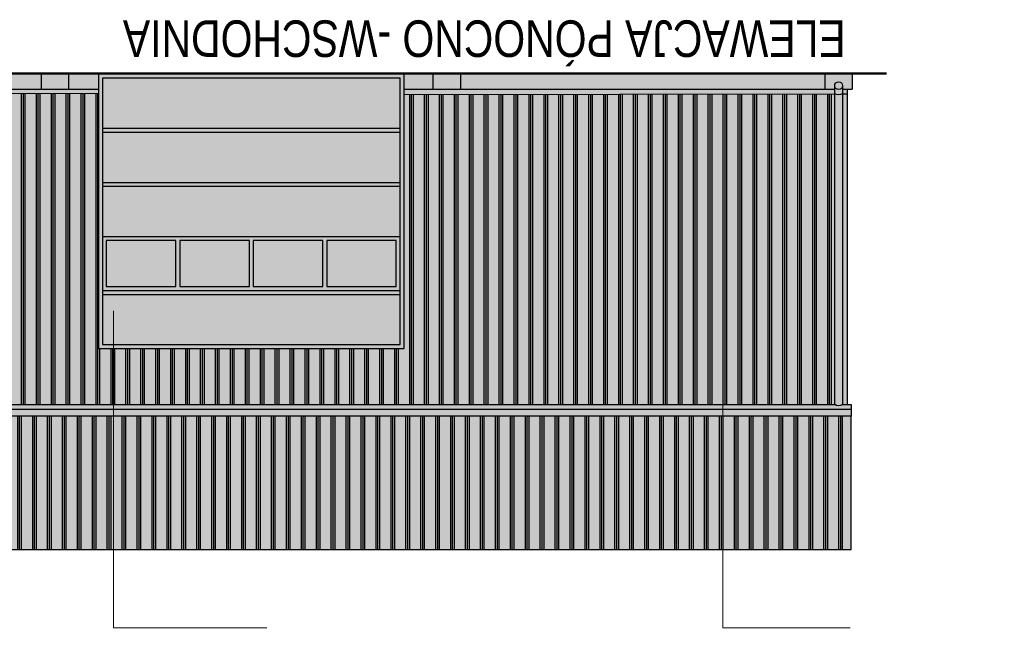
# Model space of a CAD drawing. Header units: centimetres. Extents: x 47725 to 65780, y 1892 to 12037.
# Tile 131 of 156: x 51528 to 52784, y 6444 to 7241. Entities that reach past the tile are written whole.
import ezdxf

# ---------------------------------------------------------------- set-up
doc = ezdxf.new("R2010")
doc.units = ezdxf.units.CM
doc.header["$LTSCALE"] = 0.02
for name, color, linetype in [('A-ELEWACJE', 3, 'Continuous'), ('A-Elewacje_wypełnienia', 7, 'Continuous'), ('A-konstrukcja', 7, 'Continuous'), ('A-OPISY', 70, 'Continuous'), ('CKSCIANY_KRESK', 254, 'Continuous')]:
    doc.layers.add(name, color=color, linetype=linetype)
doc.styles.add('Arial$001', font='arial.ttf', dxfattribs={"height": 1.872})

# ---------------------------------------------------------------- blocks, each defined once
blk = doc.blocks.new('A$7E8814D32BB3')
at = {"layer": 'A-Elewacje_wypełnienia', "lineweight": -3}
h = blk.add_hatch(color=256, dxfattribs=at)
h.set_gradient(color1=(76, 114, 153), color2=(174, 215, 255), rotation=270, tint=1)
h.paths.add_polyline_path([(10, -138), (10, -79), (98.7, -79), (98.7, -138)])
h = blk.add_hatch(color=256, dxfattribs=at)
h.set_gradient(color1=(76, 114, 153), color2=(174, 215, 255), rotation=270, tint=1)
h.paths.add_polyline_path([(103.8, -138), (103.8, -79), (192.5, -79), (192.5, -138)])
h = blk.add_hatch(color=256, dxfattribs=at)
h.set_gradient(color1=(76, 114, 153), color2=(174, 215, 255), rotation=270, tint=1)
h.paths.add_polyline_path([(197.5, -138), (197.5, -79), (286.2, -79), (286.2, -138)])
h = blk.add_hatch(color=256, dxfattribs=at)
h.set_gradient(color1=(76, 114, 153), color2=(174, 215, 255), rotation=270, tint=1)
h.paths.add_polyline_path([(291.3, -138), (291.3, -79), (380, -79), (380, -138)])
at = {"layer": 'CKSCIANY_KRESK'}
h = blk.add_hatch(color=250, dxfattribs=at)
h.dxf.hatch_style = 1
h.paths.add_polyline_path([(390, -350), (390, 0), (0, 0), (0, -350)])
h.paths.add_polyline_path([(291.3, -138), (291.3, -79), (380, -79), (380, -138)])
h.paths.add_polyline_path([(197.5, -138), (197.5, -79), (286.2, -79), (286.2, -138)])
h.paths.add_polyline_path([(103.8, -138), (103.8, -79), (192.5, -79), (192.5, -138)])
h.paths.add_polyline_path([(10, -138), (10, -79), (98.7, -79), (98.7, -138)])
at = {"layer": 'A-ELEWACJE'}
for points in [[(0, 0), (390, 0), (390, -350), (0, -350)], [(5, -5), (385, -5), (385, -345), (5, -345)], [(10, -138), (10, -79), (98.7, -79), (98.7, -138)], [(103.8, -138), (103.8, -79), (192.5, -79), (192.5, -138)], [(197.5, -138), (197.5, -79), (286.2, -79), (286.2, -138)], [(291.3, -138), (291.3, -79), (380, -79), (380, -138)]]:
    blk.add_lwpolyline(points, close=True, dxfattribs=at)
for points in [[(5, -69), (385, -69)], [(5, -74), (385, -74)], [(5, -74), (385, -74)], [(5, -143), (385, -143)], [(5, -143), (385, -143)], [(5, -207), (385, -207)], [(5, -212), (385, -212)], [(5, -276), (385, -276)], [(5, -281), (385, -281)]]:
    blk.add_lwpolyline(points, dxfattribs=at)
blk = doc.blocks.new('A$7E87C121A38CF')
blk.add_lwpolyline([(-36.1, 119, -0.352544), (-26.1, 119), (-26.1, -287.9, -1), (-36.1, -287.9)], format="xyb", close=True)
blk.add_lwpolyline([(-36.1, -277.6, -0.3223), (-26.1, -277.6)], format="xyb")
blk.add_circle((-31.1, -287.9), 5)

msp = doc.modelspace()

# ---------------------------------------------------------------- hatches: boundary and pattern name
at = {"layer": 'A-Elewacje_wypełnienia', "true_color": 0x383e42}
h = msp.add_hatch(color=250, dxfattribs=at)
h.dxf.hatch_style = 1
h.paths.add_polyline_path([(52590.32, 7172.439), (52590.32, 7152.439), (52583.82, 7152.434), (52583.82, 6750.083), (52588.82, 6750.083), (52588.82, 6741.43), (49556.82, 6741.43), (49556.82, 6750.083), (49561.82, 6750.083), (49561.838, 7152.406), (49555.32, 7152.406), (49555.32, 7172.439), (49627.929, 7172.439), (50017.929, 7172.439), (50127.929, 7172.439), (50127.929, 6822.439), (50517.929, 6822.439), (50517.929, 7172.439), (50627.929, 7172.439), (51017.929, 7172.439)])
h.paths.add_polyline_path([(51628.493, 6821.47), (52018.493, 6821.47), (52018.493, 7171.47), (51628.493, 7171.47)])
at = {"layer": 'A-Elewacje_wypełnienia', "transparency": 33554661}
h = msp.add_hatch(dxfattribs=at)
h.set_pattern_fill('AR-SAND', color=256, scale=0.25, style=0)
h.set_pattern_definition([(37.5, (100, 0), (-0.4000078, 12.235331), [0, -9.652, 0, -10.795, 0, -10.31875]), (7.5, (100, 0), (11.238082, 17.9206275), [0, -5.207, 0, -8.6995, 0, -3.33375]), (327.5, (92.19, 0), (19.7748093, 0.0359296), [0, -3.175, 0, -11.43, 0, -14.9225]), (317.5, (92.19, 0), (19.0889113, 5.573233), [0, -1.5875, 0, -7.493, 0, -8.5725])])
h.paths.add_polyline_path([(50127.929, 7172.439), (49561.823, 7172.439), (49561.823, 7152.406), (49567.82, 7152.411), (49567.82, 7156.939, -1), (49577.82, 7156.939), (49577.815, 7152.42), (50127.924, 7152.9)])
h.paths.add_polyline_path([(52583.82, 7172.439), (52583.82, 7146.439), (52577.82, 7146.429), (52577.82, 7146.66, -1.85248208), (52577.471, 7152.428), (52018.483, 7151.47), (52018.493, 7171.47), (51628.493, 7171.47), (51628.488, 7153.408), (51056.37, 7152.909), (51056.375, 7156.939, 1), (51046.375, 7156.939), (51046.375, 7152.9), (50517.929, 7152.439), (50517.929, 7172.439)])
h.paths.add_polyline_path([(52567.82, 7146.66), (52567.82, 7146.412), (52568.184, 7146.412, -0.0128485)], flags=16)
at = {"layer": 'A-Elewacje_wypełnienia'}
h = msp.add_hatch(dxfattribs=at)
h.set_pattern_fill('GLASS_FLAT', color=256, scale=3, angle=270)
h.set_pattern_definition([(270, (0, 0), (19.05, -3e-15), []), (270, (2.381, -4e-16), (19.05, -3e-15), []), (270, (4.762, -9e-16), (19.05, -3e-15), [])])
h.paths.add_polyline_path([(49561.823, 7146.406), (49561.823, 6750.083), (49567.82, 6750.083), (49567.82, 7146.411)])
h.paths.add_polyline_path([(50127.929, 7146.9), (49577.82, 7146.42), (49577.82, 6750.083), (51056.375, 6750.083), (51056.534, 7145.048), (51046.216, 7145.048, 0.15096057), (51056.375, 7146.66), (51056.375, 7156.939, -2.37812903), (51046.375, 7156.939), (51046.375, 6750.083, 0.3525436), (51056.375, 6750.083), (51056.375, 7146.66, -0.3351914), (51046.057, 7146.9), (50517.929, 7146.439), (50517.929, 6822.439), (50127.929, 6822.439)])
h.paths.add_polyline_path([(50512.929, 6891.439), (50512.929, 6827.439), (50132.929, 6827.439), (50132.929, 6891.439), (50132.929, 6827.439), (50512.929, 6827.439)], flags=16)
h.paths.add_polyline_path([(51628.493, 7147.408), (51056.375, 7146.909), (51056.375, 6750.083), (52567.82, 6750.083), (52567.263, 7146.411), (52018.493, 7145.47), (52018.493, 6821.47), (51628.493, 6821.47), (51628.493, 7147.408)])
h.paths.add_polyline_path([(52577.82, 6750.083), (52577.82, 7146.439), (52577.82, 7146.429), (52577.82, 6750.083), (52583.82, 6750.083), (52577.82, 6750.083)])
at = {"layer": 'A-Elewacje_wypełnienia', "true_color": 0x383e42}
h = msp.add_hatch(color=250, dxfattribs=at)
h.dxf.hatch_style = 1
h.paths.add_polyline_path([(52588.82, 6741.43), (52588.82, 6564.802), (49556.82, 6564.802), (49556.82, 6741.43)])
at = {"layer": 'A-Elewacje_wypełnienia'}
h = msp.add_hatch(dxfattribs=at)
h.set_pattern_fill('GLASS_FLAT', color=256, scale=3, angle=270)
h.set_pattern_definition([(90, (0, -1000), (-19.05, -3e-15), []), (90, (-2.381, -1000), (-19.05, -3e-15), []), (90, (-4.762, -1000), (-19.05, -3e-15), [])])
h.paths.add_polyline_path([(52588.82, 6735.218), (52588.82, 6564.802), (49556.82, 6564.802), (49556.82, 6735.218)])

# ---------------------------------------------------------------- linework, layer by layer
at = {"layer": 'A-ELEWACJE', "color": 1, "lineweight": 50}
msp.add_line((49300.617, 7172.439), (52633.82, 7172.439), dxfattribs=at)
at = {"layer": 'A-ELEWACJE'}
for p, q in [((51555.32, 7172.439), (51555.32, 7152.406)), ((51590.32, 7172.439), (51590.32, 7152.406)), ((52055.32, 7172.439), (52055.32, 7151.533)), ((52090.32, 7172.439), (52090.32, 7151.593)), ((52555.32, 7172.439), (52555.32, 7152.39)), ((52590.32, 7172.439), (52590.32, 7152.439)), ((52583.82, 7152.434), (52583.82, 6750.083)), ((49556.82, 6743.833), (52588.82, 6743.833))]:
    msp.add_line(p, q, dxfattribs=at)
for points in [[(51056.375, 7152.406), (51628.493, 7152.406)], [(51056.376, 7152.406), (51628.493, 7152.406)], [(52018.491, 7152.406), (52567.82, 7152.406)], [(52018.493, 7152.406), (52567.82, 7152.406)], [(52577.82, 7152.429), (52583.82, 7152.439)], [(52577.82, 7152.429), (52590.32, 7152.439)], [(51056.375, 7146.909), (51628.493, 7147.408)], [(52018.493, 7145.47), (52567.82, 7146.412)], [(52577.82, 7146.429), (52583.82, 7146.439)], [(51056.375, 6750.083), (52567.82, 6750.083)], [(52577.82, 6750.083), (52588.82, 6750.083), (52588.82, 6735.218)]]:
    msp.add_lwpolyline(points, dxfattribs=at)
msp.add_lwpolyline([(49556.82, 6564.802), (52588.82, 6564.802), (52588.82, 6735.218), (49556.82, 6735.218)], close=True, dxfattribs=at)
at = {"layer": 'A-OPISY', "lineweight": 0}
for points in [[(51647.51, 6869.338), (51647.51, 6464.802), (51843.123, 6464.802)], [(52425.225, 6787.087), (52425.225, 6464.802), (52587.41, 6464.802)]]:
    msp.add_lwpolyline(points, dxfattribs=at)

# ---------------------------------------------------------------- block references
at = {"layer": 'A-ELEWACJE', "rotation": 180}
msp.add_blockref('A$7E87C121A38CF', (52541.714, 6869.059), dxfattribs=at)
at = {"layer": 'A-konstrukcja', "xscale": -1, "rotation": 180}
msp.add_blockref('A$7E8814D32BB3', (51628.493, 6821.47), dxfattribs=at)

# ---------------------------------------------------------------- texts
at = {"layer": 'A-OPISY', "style": 'Arial$001', "width": 0.8}
msp.add_text('ELEWACJA PÓNOCNO -WSCHODNIA', height=46.70802, rotation=180, dxfattribs=at).set_placement((52581.821, 7240.28))

doc.saveas('drawing.dxf')
